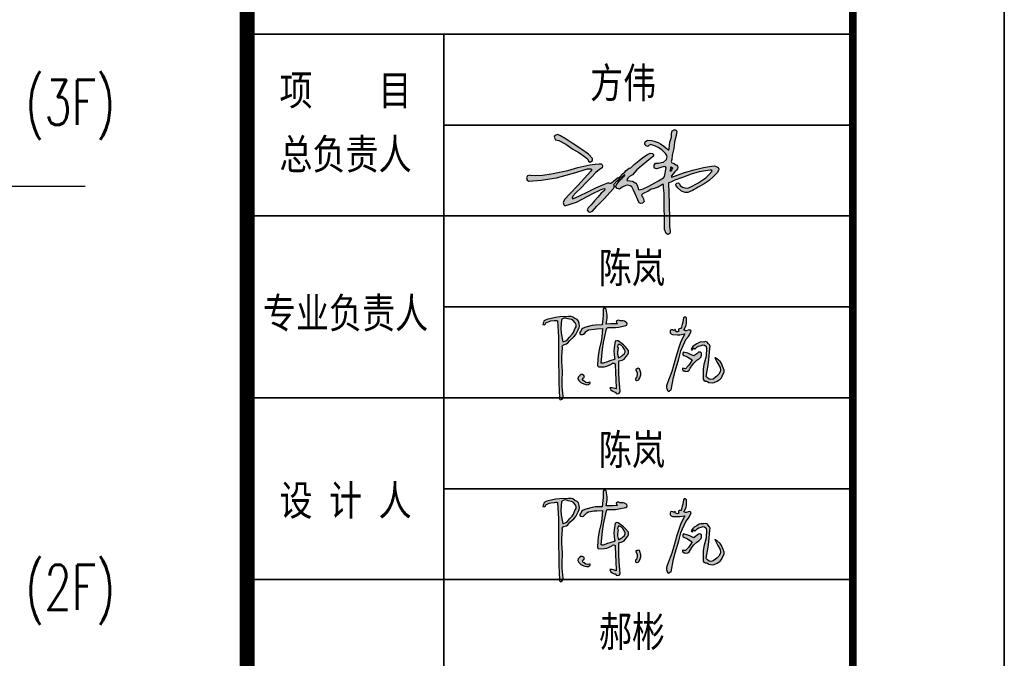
# Model space of a CAD drawing. Header units: millimetres. Extents: x 708158 to 1984082, y -168213 to -53.
# Tile 58 of 220: x 824555 to 834308, y -80729 to -74408. Entities that reach past the tile are written whole.
import ezdxf
from ezdxf.enums import TextEntityAlignment as Align

# ---------------------------------------------------------------- set-up
doc = ezdxf.new("R2010")
doc.units = ezdxf.units.MM
doc.header["$LTSCALE"] = 1000
doc.linetypes.add('DOTE', pattern=[2.42, 2, -0.2, 0.02, -0.2])
doc.layers.get('0').update_dxf_attribs({"color": 8})
for name, color, linetype in [('A-ANNO-TEXT', 7, 'Continuous'), ('A-AXIS', 1, 'DOTE'), ('PUB_TEXT', 7, 'Continuous')]:
    doc.layers.add(name, color=color, linetype=linetype)
doc.layers.add('图框', color=4, linetype='Continuous', lineweight=35)
doc.styles.add('-黑体', font='simhei.ttf', dxfattribs={"width": 0.8})
doc.styles.add('_TCH_DIM', font='SIMPLEX', dxfattribs={"bigfont": 'GBCBIG'})

# ---------------------------------------------------------------- blocks, each defined once
blk = doc.blocks.new('陈岚')
h = blk.add_hatch(color=256)
h.paths.add_polyline_path([(-3.976, 1.115), (-3.926, 1.233), (-3.919, 1.31), (-3.948, 1.435), (-3.991, 1.559), (-4.054, 1.625), (-4.177, 1.671), (-4.289, 1.741), (-4.366, 1.759), (-4.497, 1.747), (-4.936, 1.709), (-5.158, 1.666), (-5.58, 1.539), (-5.645, 1.504), (-5.677, 1.483), (-5.733, 1.435), (-5.745, 1.368), (-5.75, 1.335), (-5.761, 1.268), (-5.692, 1.257), (-5.632, 1.297), (-5.615, 1.365), (-5.457, 1.448), (-5.368, 1.477), (-5.191, 1.504), (-5.132, 1.517), (-5.098, 1.517), (-5.039, 1.504), (-4.944, 0.696), (-4.909, 0.289), (-4.865, -0.524), (-4.806, -1.258), (-4.774, -1.625), (-4.705, -2.358), (-4.696, -2.405), (-4.677, -2.431), (-4.636, -2.455), (-4.56, -2.411), (-4.525, -2.361), (-4.511, -2.274), (-4.592, -1.773), (-4.617, -1.518), (-4.636, -1.01), (-4.7, -0.536), (-4.714, -0.294), (-4.705, 0.185), (-4.718, 0.24), (-4.708, 0.281), (-4.67, 0.324), (-4.522, 0.374), (-4.447, 0.431), (-4.358, 0.56), (-4.165, 0.748), (-4.083, 0.868)])
h.paths.add_polyline_path([(-4.848, 1.127), (-4.837, 1.574), (-4.728, 1.649), (-4.639, 1.664), (-4.511, 1.629), (-4.35, 1.61), (-4.263, 1.571), (-4.143, 1.463), (-4.09, 1.352), (-4.09, 1.267), (-4.143, 1.157), (-4.205, 0.968), (-4.259, 0.874), (-4.393, 0.726), (-4.486, 0.589), (-4.56, 0.528), (-4.712, 0.462), (-4.822, 0.896)], flags=16)
h.paths.add_polyline_path([(-2.535, 1.294), (-2.511, 1.314), (-2.469, 1.324), (-2.114, 1.348), (-1.935, 1.379), (-1.593, 1.477), (-1.541, 1.508), (-1.524, 1.569), (-1.552, 1.622), (-1.671, 1.689), (-1.749, 1.707), (-1.885, 1.699), (-1.966, 1.724), (-2.025, 1.714), (-2.093, 1.664), (-2.081, 1.611), (-2.065, 1.583), (-2.024, 1.546), (-2.246, 1.523), (-2.357, 1.512), (-2.58, 1.49), (-2.557, 1.793), (-2.569, 1.951), (-2.635, 2.248), (-2.684, 2.285), (-2.751, 2.276), (-2.788, 2.227), (-2.769, 1.911), (-2.769, 1.751), (-2.788, 1.435), (-3.119, 1.408), (-3.286, 1.373), (-3.601, 1.268), (-3.728, 1.211), (-3.79, 1.154), (-3.858, 1.032), (-3.885, 0.982), (-3.871, 0.924), (-3.823, 0.893), (-3.741, 0.891), (-3.689, 0.914), (-3.635, 0.976), (-3.571, 1.054), (-3.532, 1.088), (-3.448, 1.143), (-3.175, 1.2), (-3.037, 1.223), (-2.76, 1.254), (-2.766, 0.83), (-2.786, 0.617), (-2.858, 0.199), (-2.884, -0.123), (-2.889, -0.285), (-2.885, -0.607), (-2.879, -0.646), (-2.855, -0.67), (-2.816, -0.677), (-2.557, -0.658), (-2.422, -0.62), (-2.191, -0.503), (-2.139, -0.451), (-2.078, -0.439), (-2.01, -0.468), (-1.956, -0.974), (-1.931, -1.226), (-1.885, -1.732), (-2.008, -1.695), (-2.076, -1.686), (-2.205, -1.691), (-2.138, -1.794), (-2.082, -1.84), (-1.968, -1.885), (-1.916, -1.891), (-1.885, -1.91), (-1.857, -1.955), (-1.777, -1.964), (-1.717, -1.934), (-1.677, -1.864), (-1.764, -1.248), (-1.795, -0.937), (-1.83, -0.315), (-1.664, -0.264), (-1.58, -0.204), (-1.475, -0.065), (-1.402, 0.039), (-1.38, 0.113), (-1.385, 0.24), (-1.554, 0.423), (-1.651, 0.505), (-1.857, 0.643), (-1.932, 0.686), (-1.993, 0.69), (-2.073, 0.657), (-2.11, 0.326), (-2.108, 0.154), (-2.066, -0.177), (-2.041, -0.199), (-2.044, -0.242), (-2.073, -0.26), (-2.292, -0.349), (-2.402, -0.393), (-2.621, -0.482), (-2.66, -0.482), (-2.68, -0.482), (-2.719, -0.482), (-2.692, 0.215), (-2.659, 0.565), (-2.552, 1.254)])
h.paths.add_polyline_path([(-1.941, 0.469), (-1.885, 0.532), (-1.743, 0.469), (-1.674, 0.408), (-1.593, 0.275), (-1.552, 0.205), (-1.548, 0.148), (-1.579, 0.073), (-1.677, -0.035), (-1.735, -0.084), (-1.857, -0.163), (-1.919, 0.023), (-1.932, 0.129), (-1.913, 0.324), (-1.95, 0.399)], flags=16)
h.paths.add_polyline_path([(-3.594, -1.302), (-3.537, -1.275), (-3.514, -1.213), (-3.538, -1.156), (-3.618, -1.115), (-3.694, -1.124), (-3.761, -1.184), (-3.823, -1.259), (-3.83, -1.342), (-3.781, -1.427), (-3.674, -1.52), (-3.606, -1.557), (-3.469, -1.594), (-3.363, -1.615), (-3.29, -1.598), (-3.205, -1.531), (-3.196, -1.51), (-3.21, -1.486), (-3.233, -1.482), (-3.342, -1.511), (-3.418, -1.498), (-3.51, -1.434), (-3.571, -1.418), (-3.606, -1.363)], flags=17)
h.paths.add_polyline_path([(-0.696, -0.847), (-0.753, -0.691), (-0.773, -0.641), (-0.846, -0.625), (-0.885, -0.663), (-0.913, -0.652), (-0.946, -0.674), (-0.947, -0.704), (-0.883, -0.854), (-0.872, -0.947), (-0.899, -1.107), (-0.941, -1.144), (-0.937, -1.214), (-0.892, -1.246), (-0.81, -1.223), (-0.766, -1.185), (-0.732, -1.107), (-0.691, -0.946)])
h.paths.add_polyline_path([(1.706, 1.407), (1.664, 1.458), (1.608, 1.473), (1.546, 1.449), (1.473, 1.41), (1.414, 1.408), (1.338, 1.442), (1.432, 1.67), (1.451, 1.808), (1.421, 2.053), (1.383, 2.097), (1.309, 2.094), (1.275, 2.046), (1.254, 1.828), (1.239, 1.72), (1.199, 1.504), (1.141, 1.498), (1.112, 1.489), (1.06, 1.463), (1.06, 1.422), (1.067, 1.4), (1.088, 1.365), (1.028, 1.325), (0.964, 1.328), (0.907, 1.372), (0.92, 1.398), (0.901, 1.433), (0.872, 1.435), (0.859, 1.4), (0.813, 1.386), (0.782, 1.407), (0.721, 1.417), (0.672, 1.393), (0.643, 1.338), (0.663, 1.255), (0.704, 1.209), (0.782, 1.178), (1.028, 1.18), (1.153, 1.194), (1.393, 1.247), (1.226, 0.851), (1.158, 0.644), (1.053, 0.226), (0.931, -0.374), (0.858, -0.672), (0.685, -1.26), (0.643, -1.41), (0.648, -1.504), (0.706, -1.649), (0.722, -1.669), (0.732, -1.678), (0.754, -1.691), (0.799, -1.65), (0.825, -1.633), (0.879, -1.607), (0.96, -0.968), (1.021, -0.649), (1.178, -0.024), (1.253, 0.381), (1.313, 0.582), (1.47, 0.963), (1.58, 1.131), (1.628, 1.222)])
h.paths.add_polyline_path([(2.216, 0.069), (2.283, 0.157), (2.298, 0.228), (2.301, 0.265), (2.296, 0.337), (2.247, 0.376), (2.205, 0.386), (2.144, 0.372), (2.055, 0.292), (2.01, 0.251), (1.921, 0.171), (1.717, 0.254), (1.61, 0.286), (1.393, 0.33), (1.348, 0.281), (1.362, 0.196), (1.421, 0.164), (1.595, 0.099), (1.679, 0.058), (1.838, -0.038), (1.738, -0.234), (1.675, -0.328), (1.532, -0.496), (1.477, -0.494), (1.449, -0.491), (1.393, -0.482), (1.384, -0.547), (1.426, -0.604), (1.491, -0.614), (1.516, -0.623), (1.528, -0.627), (1.553, -0.635), (1.664, -0.607), (1.725, -0.557), (1.775, -0.454), (1.88, -0.274), (1.944, -0.188), (2.088, -0.038), (2.176, 0.029)])
h.paths.add_polyline_path([(2.602, 0.844), (2.54, 0.912), (2.466, 0.93), (2.38, 0.9), (2.23, 0.897), (2.147, 0.869), (2.026, 0.782), (1.898, 0.701), (1.84, 0.638), (1.769, 0.504), (1.783, 0.474), (1.828, 0.466), (1.852, 0.49), (1.841, 0.524), (1.872, 0.563), (1.907, 0.56), (1.911, 0.538), (1.935, 0.523), (1.956, 0.532), (2.054, 0.636), (2.12, 0.679), (2.255, 0.726), (2.346, 0.761), (2.416, 0.753), (2.498, 0.699), (2.505, 0.668), (2.513, 0.653), (2.533, 0.629), (2.533, 0.457), (2.533, 0.371), (2.533, 0.199), (2.446, -0.233), (2.429, -0.459), (2.449, -0.899), (2.463, -0.973), (2.494, -1.015), (2.56, -1.052), (2.641, -1.054), (2.685, -1.066), (2.755, -1.107), (2.924, -1.123), (3.021, -1.103), (3.172, -1.024), (3.309, -0.916), (3.368, -0.838), (3.436, -0.677), (3.488, -0.548), (3.485, -0.453), (3.422, -0.329), (3.336, -0.129), (3.261, -0.032), (3.088, 0.101), (3.049, 0.128), (3.024, 0.137), (2.977, 0.143), (3.094, -0.046), (3.153, -0.14), (3.269, -0.329), (3.295, -0.464), (3.285, -0.546), (3.227, -0.67), (3.13, -0.78), (3.076, -0.832), (2.963, -0.927), (2.848, -0.963), (2.765, -0.951), (2.665, -0.885), (2.639, -0.858), (2.627, -0.844), (2.602, -0.816), (2.672, -0.252), (2.69, 0.033), (2.692, 0.601), (2.702, 0.705), (2.677, 0.772)])
for p, q in [((-2.751, 2.276), (-2.788, 2.227)), ((-2.788, 2.227), (-2.769, 1.911)), ((-2.684, 2.285), (-2.751, 2.276)), ((-2.635, 2.248), (-2.684, 2.285)), ((-2.569, 1.951), (-2.635, 2.248)), ((1.275, 2.046), (1.254, 1.828)), ((1.309, 2.094), (1.275, 2.046)), ((1.383, 2.097), (1.309, 2.094)), ((1.421, 2.053), (1.383, 2.097)), ((1.451, 1.808), (1.421, 2.053)), ((-5.645, 1.504), (-5.677, 1.483)), ((-5.58, 1.539), (-5.645, 1.504)), ((-5.158, 1.666), (-5.58, 1.539)), ((-5.368, 1.477), (-5.191, 1.504)), ((-5.191, 1.504), (-5.132, 1.517)), ((-4.936, 1.709), (-5.158, 1.666)), ((-5.132, 1.517), (-5.098, 1.517)), ((-5.098, 1.517), (-5.039, 1.504)), ((-5.039, 1.504), (-4.944, 0.696)), ((-4.497, 1.747), (-4.936, 1.709)), ((-4.837, 1.574), (-4.848, 1.127)), ((-4.728, 1.649), (-4.837, 1.574)), ((-4.639, 1.664), (-4.728, 1.649)), ((-4.511, 1.629), (-4.639, 1.664)), ((-4.35, 1.61), (-4.511, 1.629)), ((-4.366, 1.759), (-4.497, 1.747)), ((-4.289, 1.741), (-4.366, 1.759)), ((-4.263, 1.571), (-4.35, 1.61)), ((-4.177, 1.671), (-4.289, 1.741)), ((-4.143, 1.463), (-4.263, 1.571)), ((-4.054, 1.625), (-4.177, 1.671)), ((-3.991, 1.559), (-4.054, 1.625)), ((-3.948, 1.435), (-3.991, 1.559)), ((-2.769, 1.751), (-2.788, 1.435)), ((-2.769, 1.911), (-2.769, 1.751)), ((-2.58, 1.49), (-2.557, 1.793)), ((-2.357, 1.512), (-2.58, 1.49)), ((-2.557, 1.793), (-2.569, 1.951)), ((-2.246, 1.523), (-2.357, 1.512)), ((-2.024, 1.546), (-2.246, 1.523)), ((-2.025, 1.714), (-2.093, 1.664)), ((-2.093, 1.664), (-2.081, 1.611)), ((-2.081, 1.611), (-2.065, 1.583)), ((-2.065, 1.583), (-2.024, 1.546)), ((-1.966, 1.724), (-2.025, 1.714)), ((-1.885, 1.699), (-1.966, 1.724)), ((-1.749, 1.707), (-1.885, 1.699)), ((-1.671, 1.689), (-1.749, 1.707)), ((-1.552, 1.622), (-1.671, 1.689)), ((-1.593, 1.477), (-1.541, 1.508)), ((-1.524, 1.569), (-1.552, 1.622)), ((-1.541, 1.508), (-1.524, 1.569)), ((1.112, 1.489), (1.06, 1.463)), ((1.141, 1.498), (1.112, 1.489)), ((1.199, 1.504), (1.141, 1.498)), ((1.239, 1.72), (1.199, 1.504)), ((1.254, 1.828), (1.239, 1.72)), ((1.338, 1.442), (1.432, 1.67)), ((1.432, 1.67), (1.451, 1.808)), ((-5.75, 1.335), (-5.761, 1.268)), ((-5.761, 1.268), (-5.692, 1.257)), ((-5.745, 1.368), (-5.75, 1.335)), ((-5.733, 1.435), (-5.745, 1.368)), ((-5.677, 1.483), (-5.733, 1.435)), ((-5.692, 1.257), (-5.632, 1.297)), ((-5.632, 1.297), (-5.615, 1.365)), ((-5.615, 1.365), (-5.457, 1.448)), ((-5.457, 1.448), (-5.368, 1.477)), ((-4.848, 1.127), (-4.822, 0.896)), ((-4.205, 0.968), (-4.143, 1.157)), ((-4.09, 1.352), (-4.143, 1.463)), ((-4.143, 1.157), (-4.09, 1.267)), ((-4.09, 1.267), (-4.09, 1.352)), ((-4.083, 0.868), (-3.976, 1.115)), ((-3.976, 1.115), (-3.926, 1.233)), ((-3.919, 1.31), (-3.948, 1.435)), ((-3.926, 1.233), (-3.919, 1.31)), ((-3.858, 1.032), (-3.885, 0.982)), ((-3.79, 1.154), (-3.858, 1.032)), ((-3.728, 1.211), (-3.79, 1.154)), ((-3.601, 1.268), (-3.728, 1.211)), ((-3.635, 0.976), (-3.571, 1.054)), ((-3.286, 1.373), (-3.601, 1.268)), ((-3.571, 1.054), (-3.532, 1.088)), ((-3.532, 1.088), (-3.448, 1.143)), ((-3.448, 1.143), (-3.175, 1.2)), ((-3.119, 1.408), (-3.286, 1.373)), ((-3.175, 1.2), (-3.037, 1.223)), ((-2.788, 1.435), (-3.119, 1.408)), ((-3.037, 1.223), (-2.76, 1.254)), ((-2.76, 1.254), (-2.766, 0.83)), ((-2.659, 0.565), (-2.552, 1.254)), ((-2.552, 1.254), (-2.535, 1.294)), ((-2.535, 1.294), (-2.511, 1.314)), ((-2.511, 1.314), (-2.469, 1.324)), ((-2.469, 1.324), (-2.114, 1.348)), ((-2.114, 1.348), (-1.935, 1.379)), ((-1.935, 1.379), (-1.593, 1.477)), ((0.672, 1.393), (0.643, 1.338)), ((0.643, 1.338), (0.663, 1.255)), ((0.663, 1.255), (0.704, 1.209)), ((0.721, 1.417), (0.672, 1.393)), ((0.704, 1.209), (0.782, 1.178)), ((0.782, 1.407), (0.721, 1.417)), ((0.813, 1.386), (0.782, 1.407)), ((0.782, 1.178), (1.028, 1.18)), ((0.859, 1.4), (0.813, 1.386)), ((0.872, 1.435), (0.859, 1.4)), ((0.901, 1.433), (0.872, 1.435)), ((0.92, 1.398), (0.901, 1.433)), ((0.907, 1.372), (0.92, 1.398)), ((0.964, 1.328), (0.907, 1.372)), ((1.028, 1.325), (0.964, 1.328)), ((1.088, 1.365), (1.028, 1.325)), ((1.028, 1.18), (1.153, 1.194)), ((1.06, 1.463), (1.06, 1.422)), ((1.06, 1.422), (1.067, 1.4)), ((1.067, 1.4), (1.088, 1.365)), ((1.153, 1.194), (1.393, 1.247)), ((1.393, 1.247), (1.226, 0.851)), ((1.414, 1.408), (1.338, 1.442)), ((1.473, 1.41), (1.414, 1.408)), ((1.47, 0.963), (1.58, 1.131)), ((1.546, 1.449), (1.473, 1.41)), ((1.608, 1.473), (1.546, 1.449)), ((1.58, 1.131), (1.628, 1.222)), ((1.664, 1.458), (1.608, 1.473)), ((1.628, 1.222), (1.706, 1.407)), ((1.706, 1.407), (1.664, 1.458)), ((-4.944, 0.696), (-4.909, 0.289)), ((-4.822, 0.896), (-4.712, 0.462)), ((-4.712, 0.462), (-4.56, 0.528)), ((-4.56, 0.528), (-4.486, 0.589)), ((-4.486, 0.589), (-4.393, 0.726)), ((-4.447, 0.431), (-4.358, 0.56)), ((-4.393, 0.726), (-4.259, 0.874)), ((-4.358, 0.56), (-4.165, 0.748)), ((-4.259, 0.874), (-4.205, 0.968)), ((-4.165, 0.748), (-4.083, 0.868)), ((-3.885, 0.982), (-3.871, 0.924)), ((-3.871, 0.924), (-3.823, 0.893)), ((-3.823, 0.893), (-3.741, 0.891)), ((-3.741, 0.891), (-3.689, 0.914)), ((-3.689, 0.914), (-3.635, 0.976)), ((-2.786, 0.617), (-2.858, 0.199)), ((-2.766, 0.83), (-2.786, 0.617)), ((-2.692, 0.215), (-2.659, 0.565)), ((-2.073, 0.657), (-2.11, 0.326)), ((-1.993, 0.69), (-2.073, 0.657)), ((-1.932, 0.686), (-1.993, 0.69)), ((-1.885, 0.532), (-1.941, 0.469)), ((-1.857, 0.643), (-1.932, 0.686)), ((-1.743, 0.469), (-1.885, 0.532)), ((-1.651, 0.505), (-1.857, 0.643)), ((-1.554, 0.423), (-1.651, 0.505)), ((1.158, 0.644), (1.053, 0.226)), ((1.226, 0.851), (1.158, 0.644)), ((1.253, 0.381), (1.313, 0.582)), ((1.313, 0.582), (1.47, 0.963)), ((1.84, 0.638), (1.769, 0.504)), ((1.769, 0.504), (1.783, 0.474)), ((1.898, 0.701), (1.84, 0.638)), ((1.841, 0.524), (1.872, 0.563)), ((1.852, 0.49), (1.841, 0.524)), ((1.872, 0.563), (1.907, 0.56)), ((2.026, 0.782), (1.898, 0.701)), ((1.907, 0.56), (1.911, 0.538)), ((1.911, 0.538), (1.935, 0.523)), ((1.935, 0.523), (1.956, 0.532)), ((1.956, 0.532), (2.054, 0.636)), ((2.147, 0.869), (2.026, 0.782)), ((2.054, 0.636), (2.12, 0.679)), ((2.12, 0.679), (2.255, 0.726)), ((2.23, 0.897), (2.147, 0.869)), ((2.38, 0.9), (2.23, 0.897)), ((2.255, 0.726), (2.346, 0.761)), ((2.346, 0.761), (2.416, 0.753)), ((2.466, 0.93), (2.38, 0.9)), ((2.416, 0.753), (2.498, 0.699)), ((2.54, 0.912), (2.466, 0.93)), ((2.498, 0.699), (2.505, 0.668)), ((2.505, 0.668), (2.513, 0.653)), ((2.513, 0.653), (2.533, 0.629)), ((2.533, 0.629), (2.533, 0.457)), ((2.602, 0.844), (2.54, 0.912)), ((2.677, 0.772), (2.602, 0.844)), ((2.702, 0.705), (2.677, 0.772)), ((2.69, 0.033), (2.692, 0.601)), ((2.692, 0.601), (2.702, 0.705)), ((-4.909, 0.289), (-4.865, -0.524)), ((-4.718, 0.24), (-4.708, 0.281)), ((-4.705, 0.185), (-4.718, 0.24)), ((-4.714, -0.294), (-4.705, 0.185)), ((-4.708, 0.281), (-4.67, 0.324)), ((-4.67, 0.324), (-4.522, 0.374)), ((-4.522, 0.374), (-4.447, 0.431)), ((-2.858, 0.199), (-2.884, -0.123)), ((-2.719, -0.482), (-2.692, 0.215)), ((-2.11, 0.326), (-2.108, 0.154)), ((-2.108, 0.154), (-2.066, -0.177)), ((-1.941, 0.469), (-1.95, 0.399)), ((-1.95, 0.399), (-1.913, 0.324)), ((-1.913, 0.324), (-1.932, 0.129)), ((-1.932, 0.129), (-1.919, 0.023)), ((-1.919, 0.023), (-1.857, -0.163)), ((-1.674, 0.408), (-1.743, 0.469)), ((-1.677, -0.035), (-1.579, 0.073)), ((-1.593, 0.275), (-1.674, 0.408)), ((-1.552, 0.205), (-1.593, 0.275)), ((-1.579, 0.073), (-1.548, 0.148)), ((-1.385, 0.24), (-1.554, 0.423)), ((-1.548, 0.148), (-1.552, 0.205)), ((-1.475, -0.065), (-1.402, 0.039)), ((-1.402, 0.039), (-1.38, 0.113)), ((-1.38, 0.113), (-1.385, 0.24)), ((1.053, 0.226), (0.931, -0.374)), ((1.178, -0.024), (1.253, 0.381)), ((1.393, 0.33), (1.348, 0.281)), ((1.348, 0.281), (1.362, 0.196)), ((1.362, 0.196), (1.421, 0.164)), ((1.61, 0.286), (1.393, 0.33)), ((1.421, 0.164), (1.595, 0.099)), ((1.595, 0.099), (1.679, 0.058)), ((1.717, 0.254), (1.61, 0.286)), ((1.679, 0.058), (1.838, -0.038)), ((1.921, 0.171), (1.717, 0.254)), ((1.783, 0.474), (1.828, 0.466)), ((1.828, 0.466), (1.852, 0.49)), ((2.01, 0.251), (1.921, 0.171)), ((2.055, 0.292), (2.01, 0.251)), ((2.144, 0.372), (2.055, 0.292)), ((2.088, -0.038), (2.176, 0.029)), ((2.205, 0.386), (2.144, 0.372)), ((2.176, 0.029), (2.216, 0.069)), ((2.247, 0.376), (2.205, 0.386)), ((2.216, 0.069), (2.283, 0.157)), ((2.296, 0.337), (2.247, 0.376)), ((2.283, 0.157), (2.298, 0.228)), ((2.301, 0.265), (2.296, 0.337)), ((2.298, 0.228), (2.301, 0.265)), ((2.533, 0.199), (2.446, -0.233)), ((2.533, 0.457), (2.533, 0.371)), ((2.533, 0.371), (2.533, 0.199)), ((2.672, -0.252), (2.69, 0.033)), ((3.024, 0.137), (2.977, 0.143)), ((2.977, 0.143), (3.094, -0.046)), ((3.049, 0.128), (3.024, 0.137)), ((3.088, 0.101), (3.049, 0.128)), ((3.261, -0.032), (3.088, 0.101)), ((-4.7, -0.536), (-4.714, -0.294)), ((-2.884, -0.123), (-2.889, -0.285)), ((-2.889, -0.285), (-2.885, -0.607)), ((-2.68, -0.482), (-2.719, -0.482)), ((-2.66, -0.482), (-2.68, -0.482)), ((-2.621, -0.482), (-2.66, -0.482)), ((-2.402, -0.393), (-2.621, -0.482)), ((-2.292, -0.349), (-2.402, -0.393)), ((-2.073, -0.26), (-2.292, -0.349)), ((-2.191, -0.503), (-2.139, -0.451)), ((-2.139, -0.451), (-2.078, -0.439)), ((-2.078, -0.439), (-2.01, -0.468)), ((-2.044, -0.242), (-2.073, -0.26)), ((-2.066, -0.177), (-2.041, -0.199)), ((-2.041, -0.199), (-2.044, -0.242)), ((-2.01, -0.468), (-1.956, -0.974)), ((-1.857, -0.163), (-1.735, -0.084)), ((-1.83, -0.315), (-1.664, -0.264)), ((-1.795, -0.937), (-1.83, -0.315)), ((-1.735, -0.084), (-1.677, -0.035)), ((-1.664, -0.264), (-1.58, -0.204)), ((-1.58, -0.204), (-1.475, -0.065)), ((0.931, -0.374), (0.858, -0.672)), ((1.021, -0.649), (1.178, -0.024)), ((1.393, -0.482), (1.384, -0.547)), ((1.449, -0.491), (1.393, -0.482)), ((1.477, -0.494), (1.449, -0.491)), ((1.532, -0.496), (1.477, -0.494)), ((1.675, -0.328), (1.532, -0.496)), ((1.738, -0.234), (1.675, -0.328)), ((1.725, -0.557), (1.775, -0.454)), ((1.838, -0.038), (1.738, -0.234)), ((1.775, -0.454), (1.88, -0.274)), ((1.88, -0.274), (1.944, -0.188)), ((1.944, -0.188), (2.088, -0.038)), ((2.446, -0.233), (2.429, -0.459)), ((2.429, -0.459), (2.449, -0.899)), ((2.602, -0.816), (2.672, -0.252)), ((3.094, -0.046), (3.153, -0.14)), ((3.153, -0.14), (3.269, -0.329)), ((3.336, -0.129), (3.261, -0.032)), ((3.269, -0.329), (3.295, -0.464)), ((3.295, -0.464), (3.285, -0.546)), ((3.422, -0.329), (3.336, -0.129)), ((3.485, -0.453), (3.422, -0.329)), ((3.488, -0.548), (3.485, -0.453)), ((-4.865, -0.524), (-4.806, -1.258)), ((-4.636, -1.01), (-4.7, -0.536)), ((-2.885, -0.607), (-2.879, -0.646)), ((-2.879, -0.646), (-2.855, -0.67)), ((-2.855, -0.67), (-2.816, -0.677)), ((-2.816, -0.677), (-2.557, -0.658)), ((-2.557, -0.658), (-2.422, -0.62)), ((-2.422, -0.62), (-2.191, -0.503)), ((-1.956, -0.974), (-1.931, -1.226)), ((-1.764, -1.248), (-1.795, -0.937)), ((-0.946, -0.674), (-0.947, -0.704)), ((-0.947, -0.704), (-0.883, -0.854)), ((-0.913, -0.652), (-0.946, -0.674)), ((-0.885, -0.663), (-0.913, -0.652)), ((-0.872, -0.947), (-0.899, -1.107)), ((-0.846, -0.625), (-0.885, -0.663)), ((-0.883, -0.854), (-0.872, -0.947)), ((-0.773, -0.641), (-0.846, -0.625)), ((-0.753, -0.691), (-0.773, -0.641)), ((-0.696, -0.847), (-0.753, -0.691)), ((-0.732, -1.107), (-0.691, -0.946)), ((-0.691, -0.946), (-0.696, -0.847)), ((0.858, -0.672), (0.685, -1.26)), ((0.879, -1.607), (0.96, -0.968)), ((0.96, -0.968), (1.021, -0.649)), ((1.384, -0.547), (1.426, -0.604)), ((1.426, -0.604), (1.491, -0.614)), ((1.491, -0.614), (1.516, -0.623)), ((1.516, -0.623), (1.528, -0.627)), ((1.528, -0.627), (1.553, -0.635)), ((1.553, -0.635), (1.664, -0.607)), ((1.664, -0.607), (1.725, -0.557)), ((2.449, -0.899), (2.463, -0.973)), ((2.463, -0.973), (2.494, -1.015)), ((2.627, -0.844), (2.602, -0.816)), ((2.639, -0.858), (2.627, -0.844)), ((2.665, -0.885), (2.639, -0.858)), ((2.765, -0.951), (2.665, -0.885)), ((2.848, -0.963), (2.765, -0.951)), ((2.963, -0.927), (2.848, -0.963)), ((3.076, -0.832), (2.963, -0.927)), ((3.13, -0.78), (3.076, -0.832)), ((3.227, -0.67), (3.13, -0.78)), ((3.172, -1.024), (3.309, -0.916)), ((3.285, -0.546), (3.227, -0.67)), ((3.309, -0.916), (3.368, -0.838)), ((3.368, -0.838), (3.436, -0.677)), ((3.436, -0.677), (3.488, -0.548)), ((-4.806, -1.258), (-4.774, -1.625)), ((-4.617, -1.518), (-4.636, -1.01)), ((-3.823, -1.259), (-3.83, -1.342)), ((-3.83, -1.342), (-3.781, -1.427)), ((-3.761, -1.184), (-3.823, -1.259)), ((-3.781, -1.427), (-3.674, -1.52)), ((-3.694, -1.124), (-3.761, -1.184)), ((-3.618, -1.115), (-3.694, -1.124)), ((-3.538, -1.156), (-3.618, -1.115)), ((-3.606, -1.363), (-3.594, -1.302)), ((-3.571, -1.418), (-3.606, -1.363)), ((-3.594, -1.302), (-3.537, -1.275)), ((-3.51, -1.434), (-3.571, -1.418)), ((-3.514, -1.213), (-3.538, -1.156)), ((-3.537, -1.275), (-3.514, -1.213)), ((-3.418, -1.498), (-3.51, -1.434)), ((-3.233, -1.482), (-3.342, -1.511)), ((-3.21, -1.486), (-3.233, -1.482)), ((-3.196, -1.51), (-3.21, -1.486)), ((-1.931, -1.226), (-1.885, -1.732)), ((-1.677, -1.864), (-1.764, -1.248)), ((-0.899, -1.107), (-0.941, -1.144)), ((-0.941, -1.144), (-0.937, -1.214)), ((-0.937, -1.214), (-0.892, -1.246)), ((-0.892, -1.246), (-0.81, -1.223)), ((-0.81, -1.223), (-0.766, -1.185)), ((-0.766, -1.185), (-0.732, -1.107)), ((0.685, -1.26), (0.643, -1.41)), ((0.643, -1.41), (0.648, -1.504)), ((2.494, -1.015), (2.56, -1.052)), ((2.56, -1.052), (2.641, -1.054)), ((2.641, -1.054), (2.685, -1.066)), ((2.685, -1.066), (2.755, -1.107)), ((2.755, -1.107), (2.924, -1.123)), ((2.924, -1.123), (3.021, -1.103)), ((3.021, -1.103), (3.172, -1.024)), ((-4.774, -1.625), (-4.705, -2.358)), ((-4.592, -1.773), (-4.617, -1.518)), ((-4.511, -2.274), (-4.592, -1.773)), ((-3.674, -1.52), (-3.606, -1.557)), ((-3.606, -1.557), (-3.469, -1.594)), ((-3.469, -1.594), (-3.363, -1.615)), ((-3.342, -1.511), (-3.418, -1.498)), ((-3.363, -1.615), (-3.29, -1.598)), ((-3.29, -1.598), (-3.205, -1.531)), ((-3.205, -1.531), (-3.196, -1.51)), ((-2.076, -1.686), (-2.205, -1.691)), ((-2.205, -1.691), (-2.138, -1.794)), ((-2.138, -1.794), (-2.082, -1.84)), ((-2.082, -1.84), (-1.968, -1.885)), ((-2.008, -1.695), (-2.076, -1.686)), ((-1.885, -1.732), (-2.008, -1.695)), ((-1.968, -1.885), (-1.916, -1.891)), ((-1.916, -1.891), (-1.885, -1.91)), ((-1.885, -1.91), (-1.857, -1.955)), ((-1.857, -1.955), (-1.777, -1.964)), ((-1.777, -1.964), (-1.717, -1.934)), ((-1.717, -1.934), (-1.677, -1.864)), ((0.648, -1.504), (0.706, -1.649)), ((0.706, -1.649), (0.722, -1.669)), ((0.722, -1.669), (0.732, -1.678)), ((0.732, -1.678), (0.754, -1.691)), ((0.754, -1.691), (0.799, -1.65)), ((0.799, -1.65), (0.825, -1.633)), ((0.825, -1.633), (0.879, -1.607)), ((-4.705, -2.358), (-4.696, -2.405)), ((-4.696, -2.405), (-4.677, -2.431)), ((-4.677, -2.431), (-4.636, -2.455)), ((-4.636, -2.455), (-4.56, -2.411)), ((-4.56, -2.411), (-4.525, -2.361)), ((-4.525, -2.361), (-4.511, -2.274))]:
    blk.add_line(p, q)
blk = doc.blocks.new('A$C3A5648CE')
h = blk.add_hatch(color=256)
h.paths.add_polyline_path([(2173, 1518), (2137, 1531), (2106, 1542), (2064, 1554), (2004, 1559), (1979, 1548), (1957, 1529), (1950, 1510), (1954, 1489), (1974, 1463), (1986, 1457), (2003, 1455), (2024, 1478), (2050, 1484), (2080, 1476), (2127, 1459), (2172, 1438), (2232, 1396), (2293, 1337), (2318, 1303), (2321, 1283), (2310, 1237), (2258, 1194), (2223, 1188), (2180, 1178), (2165, 1180), (2129, 1180), (2104, 1146), (2104, 1112), (2113, 1094), (2145, 1086), (2166, 1088), (2218, 1107), (2269, 1124), (2295, 1119), (2302, 1103), (2278, 957), (2258, 937), (2176, 885), (2120, 856), (2018, 800), (1927, 754), (1859, 737), (1846, 745), (1836, 785), (1820, 825), (1802, 850), (1751, 880), (1706, 889), (1663, 894), (1655, 908), (1676, 935), (1700, 958), (1750, 987), (1818, 1071), (1890, 1128), (2047, 1256), (2093, 1295), (2093, 1324), (2079, 1338), (2041, 1342), (1996, 1319), (1919, 1273), (1858, 1224), (1774, 1155), (1723, 1102), (1696, 1095), (1646, 1056), (1622, 1030), (1585, 1003), (1540, 955), (1520, 935), (1499, 936), (1455, 899), (1410, 858), (1390, 847), (1375, 848), (1360, 852), (1341, 855), (1258, 819), (1143, 774), (1010, 704), (874, 639), (765, 591), (752, 602), (762, 635), (811, 688), (907, 779), (980, 854), (1062, 939), (1144, 1025), (1204, 1076), (1247, 1103), (1256, 1130), (1247, 1152), (1231, 1170), (1199, 1169), (1135, 1163), (1047, 1149), (948, 1131), (846, 1108), (682, 1059), (541, 1032), (414, 1000), (261, 979), (148, 975), (58, 980), (16, 968), (0, 938), (11, 896), (38, 880), (240, 900), (493, 938), (816, 1024), (950, 1071), (1005, 1085), (1061, 1086), (1077, 1075), (1063, 1048), (849, 810), (708, 665), (633, 584), (610, 544), (605, 528), (614, 493), (633, 475), (823, 535), (929, 588), (1084, 673), (1223, 738), (1265, 756), (1294, 763), (1285, 727), (1232, 685), (1178, 619), (1120, 559), (1065, 492), (1019, 444), (1002, 409), (1017, 379), (1044, 368), (1091, 387), (1162, 470), (1288, 596), (1377, 695), (1441, 767), (1450, 807), (1436, 820), (1497, 887), (1535, 920), (1581, 963), (1611, 981), (1621, 984), (1618, 972), (1598, 961), (1576, 930), (1538, 898), (1513, 862), (1478, 818), (1471, 787), (1493, 760), (1515, 754), (1535, 752), (1576, 785), (1637, 811), (1665, 818), (1710, 807), (1739, 790), (1766, 733), (1796, 664), (1835, 576), (1858, 525), (1886, 513), (1914, 518), (1940, 546), (1933, 589), (1912, 623), (1897, 645), (1901, 661), (1911, 668), (1948, 687), (2002, 712), (2055, 747), (2088, 754), (2171, 784), (2243, 824), (2258, 825), (2263, 802), (2262, 774), (2271, 685), (2271, 503), (2276, 228), (2279, 84), (2307, 20), (2330, 0), (2364, 17), (2370, 57), (2360, 135), (2359, 241), (2353, 512), (2343, 853), (2381, 867), (2447, 896), (2573, 940), (2715, 995), (2848, 1034), (3029, 1063), (3052, 1062), (3062, 1056), (3061, 1041), (3016, 993), (2959, 936), (2826, 849), (2701, 784), (2663, 767), (2614, 771), (2574, 783), (2534, 812), (2524, 838), (2507, 853), (2482, 850), (2465, 830), (2470, 806), (2505, 764), (2559, 718), (2620, 695), (2661, 695), (2737, 725), (2832, 785), (2930, 839), (3013, 895), (3092, 962), (3149, 1020), (3169, 1055), (3175, 1082), (3162, 1105), (3130, 1126), (3101, 1132), (3052, 1131), (2921, 1109), (2766, 1070), (2606, 1024), (2397, 950), (2389, 962), (2398, 976), (2417, 995), (2450, 1038), (2474, 1064), (2489, 1083), (2496, 1105), (2490, 1127), (2478, 1144), (2465, 1153), (2435, 1175), (2396, 1186), (2386, 1207), (2400, 1241), (2405, 1303), (2407, 1334), (2432, 1420), (2441, 1532), (2467, 1637), (2479, 1706), (2459, 1728), (2436, 1730), (2405, 1712), (2395, 1662), (2391, 1605), (2381, 1576), (2367, 1524), (2360, 1473), (2356, 1409), (2350, 1396), (2341, 1398), (2325, 1411), (2300, 1431), (2268, 1460), (2213, 1499)])
h.paths.add_polyline_path([(2384, 1120), (2410, 1102), (2399, 1074), (2384, 1049), (2372, 1046), (2374, 1062), (2383, 1095), (2384, 1106)], flags=16)
h.paths.add_polyline_path([(1020, 1328), (897, 1415), (753, 1506), (656, 1576), (559, 1632), (515, 1654), (468, 1635), (453, 1607), (480, 1563), (532, 1550), (646, 1491), (764, 1410), (863, 1355), (955, 1287), (1011, 1242), (1024, 1213), (1049, 1196), (1086, 1224), (1088, 1256)], flags=17)
for points in [[(58, 980), (148, 975), (261, 979), (414, 1000), (541, 1032), (682, 1059), (846, 1108), (948, 1131), (1047, 1149), (1135, 1163), (1199, 1169), (1231, 1170), (1247, 1152), (1256, 1130), (1247, 1103), (1204, 1076), (1144, 1025), (1062, 939), (980, 854), (907, 779), (811, 688), (762, 635), (752, 602), (765, 591), (874, 639), (1010, 704), (1143, 774), (1258, 819), (1341, 855), (1360, 852), (1375, 848), (1390, 847), (1410, 858), (1455, 899), (1499, 936), (1520, 935), (1540, 955), (1585, 1003), (1622, 1030), (1646, 1056), (1696, 1095), (1723, 1102), (1774, 1155), (1858, 1224), (1919, 1273), (1996, 1319), (2041, 1342), (2079, 1338), (2093, 1324), (2093, 1295), (2047, 1256), (1890, 1128), (1818, 1071), (1750, 987), (1700, 958), (1676, 935), (1655, 908), (1663, 894), (1706, 889), (1751, 880), (1802, 850), (1820, 825), (1836, 785), (1846, 745), (1859, 737), (1927, 754), (2018, 800), (2120, 856), (2176, 885), (2258, 937), (2278, 957), (2302, 1103), (2295, 1119), (2269, 1124), (2218, 1107), (2166, 1088), (2145, 1086), (2113, 1094), (2104, 1112), (2104, 1146), (2129, 1180), (2165, 1180), (2180, 1178), (2223, 1188), (2258, 1194), (2310, 1237), (2321, 1283), (2318, 1303), (2293, 1337), (2232, 1396), (2172, 1438), (2127, 1459), (2080, 1476), (2050, 1484), (2024, 1478), (2003, 1455), (1986, 1457), (1974, 1463), (1954, 1489), (1950, 1510), (1957, 1529), (1979, 1548), (2004, 1559), (2064, 1554), (2106, 1542), (2137, 1531), (2173, 1518), (2213, 1499), (2268, 1460), (2300, 1431), (2325, 1411), (2341, 1398), (2350, 1396), (2356, 1409), (2360, 1473), (2367, 1524), (2381, 1576), (2391, 1605), (2395, 1662), (2405, 1712), (2436, 1730), (2459, 1728), (2479, 1706), (2467, 1637), (2441, 1532), (2432, 1420), (2407, 1334), (2405, 1303), (2400, 1241), (2386, 1207), (2396, 1186), (2435, 1175), (2465, 1153), (2478, 1144), (2490, 1127), (2496, 1105), (2489, 1083), (2474, 1064), (2450, 1038), (2417, 995), (2398, 976), (2389, 962), (2397, 950), (2606, 1024), (2766, 1070), (2921, 1109), (3052, 1131), (3101, 1132), (3130, 1126), (3162, 1105), (3175, 1082), (3169, 1055), (3149, 1020), (3092, 962), (3013, 895), (2930, 839), (2832, 785), (2737, 725), (2661, 695), (2620, 695), (2559, 718), (2505, 764), (2470, 806), (2465, 830), (2482, 850), (2507, 853), (2524, 838), (2534, 812), (2574, 783), (2614, 771), (2663, 767), (2701, 784), (2826, 849), (2959, 936), (3016, 993), (3061, 1041), (3062, 1056), (3052, 1062), (3029, 1063), (2848, 1034), (2715, 995), (2573, 940), (2447, 896), (2381, 867), (2343, 853), (2353, 512), (2359, 241), (2360, 135), (2370, 57), (2364, 17), (2330, 0), (2307, 20), (2279, 84), (2276, 228), (2271, 503), (2271, 685), (2262, 774), (2263, 802), (2258, 825), (2243, 824), (2171, 784), (2088, 754), (2055, 747), (2002, 712), (1948, 687), (1911, 668), (1901, 661), (1897, 645), (1912, 623), (1933, 589), (1940, 546), (1914, 518), (1886, 513), (1858, 525), (1835, 576), (1796, 664), (1766, 733), (1739, 790), (1710, 807), (1665, 818), (1637, 811), (1576, 785), (1535, 752), (1515, 754), (1493, 760), (1471, 787), (1478, 818), (1513, 862), (1538, 898), (1576, 930), (1598, 961), (1618, 972), (1621, 984), (1611, 981)], [(58, 980), (16, 968), (0, 938), (11, 896), (38, 880), (240, 900), (493, 938), (816, 1024), (950, 1071), (1005, 1085), (1061, 1086), (1077, 1075), (1063, 1048), (849, 810), (708, 665), (633, 584), (610, 544), (605, 528), (614, 493), (633, 475), (823, 535), (929, 588), (1084, 673), (1223, 738), (1265, 756), (1294, 763), (1285, 727), (1232, 685), (1178, 619), (1120, 559), (1065, 492), (1019, 444), (1002, 409), (1017, 379), (1044, 368), (1091, 387), (1162, 470), (1288, 596), (1377, 695), (1441, 767), (1450, 807), (1436, 820), (1497, 887), (1535, 920), (1581, 963), (1611, 981)], [(2384, 1120), (2410, 1102), (2399, 1074), (2384, 1049), (2372, 1046), (2374, 1062), (2383, 1095), (2384, 1106), (2384, 1120)]]:
    blk.add_lwpolyline(points)
blk.add_lwpolyline([(515, 1654), (468, 1635), (453, 1607), (480, 1563), (532, 1550), (646, 1491), (764, 1410), (863, 1355), (955, 1287), (1011, 1242), (1024, 1213), (1049, 1196), (1086, 1224), (1088, 1256), (1020, 1328), (897, 1415), (753, 1506), (656, 1576), (559, 1632)], close=True)
blk = doc.blocks.new('A$C998f5811')
at = {"layer": '图框', "color": 4}
for p, q in [((-126150, 89100), (-126150, 0)), ((0, 0), (0, 89100))]:
    blk.add_line(p, q, dxfattribs=at)
at = {"layer": '图框', "linetype": 'Continuous'}
for p, q in [((-7500, 33150), (-1500, 33150)), ((-5550, 24150), (-5550, 33150)), ((-5550, 32250), (-1500, 32250)), ((-7500, 31350), (-1500, 31350)), ((-5550, 30450), (-1500, 30450)), ((-7500, 29550), (-1500, 29550)), ((-5550, 28650), (-1500, 28650)), ((-7500, 27750), (-1500, 27750))]:
    blk.add_line(p, q, dxfattribs=at)
at = {"layer": '图框', "const_width": 150}
blk.add_lwpolyline([(-7500, 87600), (-7500, 1500)], dxfattribs=at)
at = {"layer": '图框', "color": 4, "const_width": 74.2}
blk.add_lwpolyline([(-122400, 1500), (-1500, 1500), (-1500, 87600), (-122400, 87600)], close=True, dxfattribs=at)
at = {"layer": 'A-ANNO-TEXT', "xscale": 0.5999999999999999, "yscale": 0.5999999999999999, "zscale": 0.5999999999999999}
blk.add_blockref('A$C3A5648CE', (-4731.9, 31165.3), dxfattribs=at)
at = {"layer": 'A-ANNO-TEXT', "xscale": 196.8299999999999, "yscale": 196.8299999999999, "zscale": 196.8299999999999, "rotation": 356.3976698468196}
for p in [(-3453.9, 29954.3, 2290.3), (-3453.9, 28154.3, 2290.3)]:
    blk.add_blockref('陈岚', p, dxfattribs=at)
at = {"layer": '图框', "style": '-黑体', "width": 0.8}
for s, p in [('项    目', (-6525, 32444.1)), ('总负责人', (-6525, 31811.1)), ('专业负责人', (-6525, 30239)), ('设 计 人', (-6525, 28385))]:
    blk.add_text(s, height=300, dxfattribs=at).set_placement(p, align=Align.CENTER)
for s, p in [('方伟', (-4102.9, 32517.4, 2290.3)), ('陈岚', (-4015.7, 30686.5, 2290.3)), ('陈岚', (-4015.7, 28886.5, 2290.3)), ('郝彬', (-4015.7, 27086.5, 2290.3))]:
    blk.add_text(s, height=300, dxfattribs=at).set_placement(p)

msp = doc.modelspace()

# ---------------------------------------------------------------- linework, layer by layer
at = {"layer": 'A-AXIS'}
msp.add_line((714598, -76056.7), (825203.3, -76056.7), dxfattribs=at)

# ---------------------------------------------------------------- block references
for p in [(834307.6, -107699.9), (960457.6, -107699.9)]:
    msp.add_blockref('A$C998f5811', p)

# ---------------------------------------------------------------- texts
at = {"layer": 'PUB_TEXT', "style": '_TCH_DIM', "width": 0.705882}
for s, p in [('(3F)', (824610.5, -75449.2)), ('(2F)', (824610.5, -80249.2))]:
    msp.add_text(s, height=446.25, dxfattribs=at).set_placement(p)

doc.saveas('drawing.dxf')
